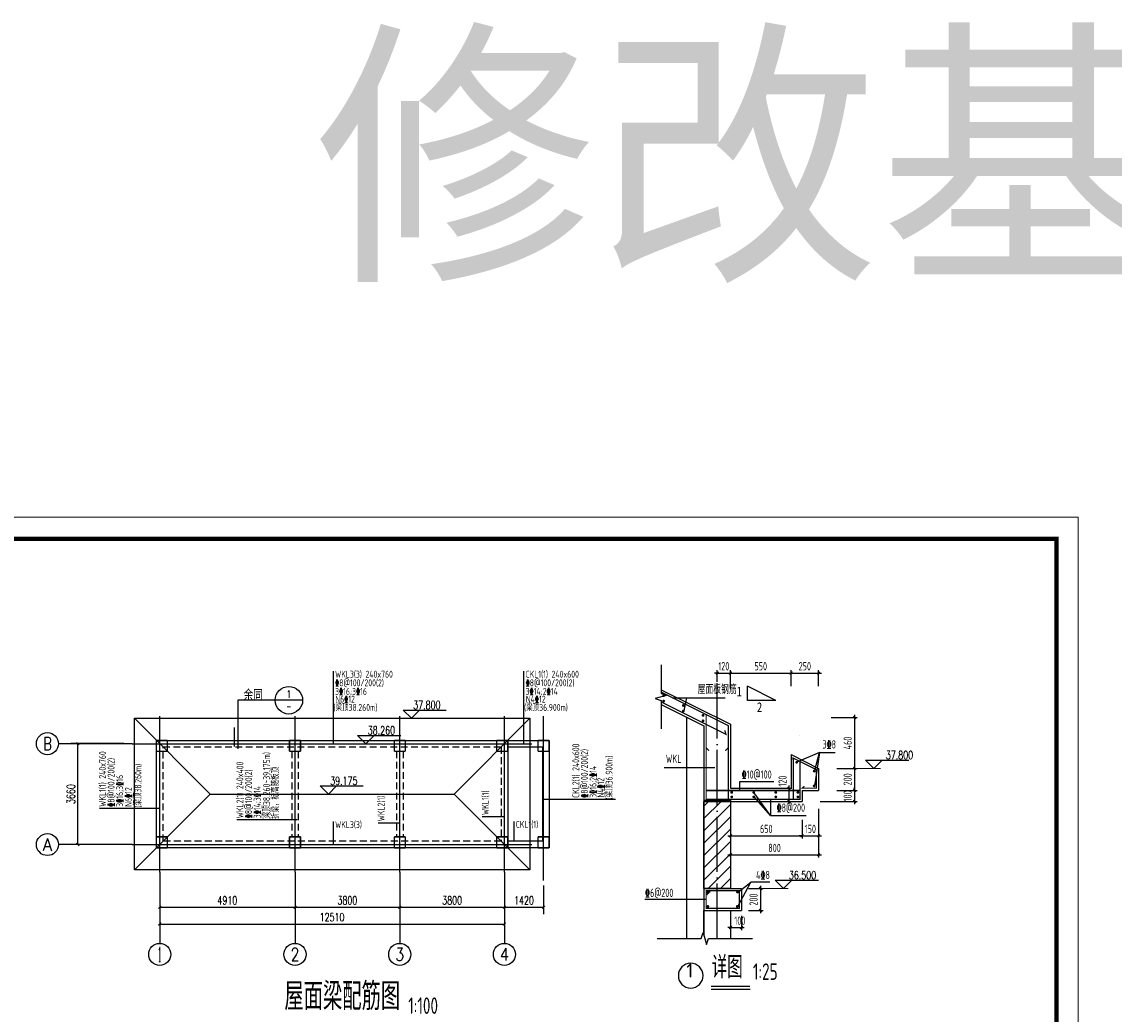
# Model space of a CAD drawing. Extents: x -312340 to 313322, y -38051 to 526488.
# Tile 11 of 11: x -153105 to -113468, y 165107 to 201114. Entities that reach past the tile are written whole.
import ezdxf
from ezdxf.enums import TextEntityAlignment as Align

# ---------------------------------------------------------------- set-up
doc = ezdxf.new("R2010")
doc.units = 0
doc.header["$LTSCALE"] = 1000
doc.header["$MEASUREMENT"] = 0
for name, pattern in [('CENTER', [2, 1.25, -0.25, 0.25, -0.25]), ('DOTE', [2.42, 2, -0.2, 0.02, -0.2]), ('HIDDEN', [0.375, 0.25, -0.125])]:
    doc.linetypes.add(name, pattern=pattern)
doc.layers.get('0').update_dxf_attribs({"linetype": 'CONTINUOUS'})
doc.layers.get('defpoints').update_dxf_attribs({"linetype": 'CONTINUOUS'})
for name, color, linetype in [('AXIS', 253, 'CENTER'), ('AXIS_TEXT', 7, 'CONTINUOUS'), ('COLUMN', 255, 'CONTINUOUS'), ('DIM', 3, 'CONTINUOUS'), ('DIM_ELEV', 3, 'CONTINUOUS'), ('DIM_IDEN', 3, 'CONTINUOUS'), ('DOTE', 1, 'CONTINUOUS'), ('PUB_TEXT', 7, 'CONTINUOUS'), ('PUB_TITLE', 4, 'CONTINUOUS'), ('REIN', 1, 'CONTINUOUS'), ('TEXT', 7, 'CONTINUOUS'), ('THICK', 6, 'CONTINUOUS'), ('THIN', 7, 'CONTINUOUS'), ('柱__纵筋', 1, 'CONTINUOUS'), ('梁', 4, 'CONTINUOUS'), ('梁集中标注', 2, 'CONTINUOUS'), ('洞口边线', 7, 'CONTINUOUS')]:
    doc.layers.add(name, color=color, linetype=linetype)
doc.styles.add('_TCH_AXIS', font='COMPLEX', dxfattribs={"bigfont": 'GBCBIG'})
doc.styles.add('_TCH_DIM', font='SIMPLEX', dxfattribs={"bigfont": 'GBCBIG'})
doc.styles.add('_TCH_DIM_T3', font='SIMPLEX', dxfattribs={"width": 0.705882, "bigfont": 'GBCBIG'})
doc.styles.add('_TCH_LABEL', font='COMPLEX', dxfattribs={"bigfont": 'GBCBIG'})
doc.styles.add('HH', font='simhei.ttf', dxfattribs={"width": 0.7, "height": 5})
doc.styles.add('SM', font='gbenor.shx', dxfattribs={"width": 0.7, "bigfont": 'hztxt.shx'})
doc.styles.add('TSSD_Dimension', font='Tssdeng.shx', dxfattribs={"width": 0.7, "bigfont": 'hztxt.shx'})
doc.styles.add('TSSD_NORM', font='tssdeng.shx', dxfattribs={"width": 0.7, "bigfont": 'hztxt.shx'})
doc.styles.add('TSSD_Rein', font='Tssdeng.shx', dxfattribs={"width": 0.7, "bigfont": 'hztxt.shx'})
doc.styles.add('宋体', font='txt', dxfattribs={"width": 0.8, "height": 3.5})
doc.dimstyles.new('_TCH_ARCH&&100', dxfattribs={"dimtxt": 297.5, "dimasz": 100, "dimexe": 250, "dimexo": 300, "dimgap": 100, "dimtad": 1, "dimdec": 0, "dimzin": 0, "dimdsep": 46, "dimtxsty": '_TCH_DIM_T3', "dimblk": 'ARCHTICK', "dimcen": 0.09, "dimclrt": 7, "dimazin": 2, "dimtfac": 1, "dimtdec": 0, "dimtix": 1, "dimtmove": 2, "dimatfit": 3, "dimfxl": 0, "dimtolj": 1, "dimtzin": 0, "dimarcsym": 0})
doc.dimstyles.new('TSSD_25_100', dxfattribs={"dimtxt": 300, "dimasz": 100, "dimexe": 100, "dimexo": 250, "dimgap": 100, "dimtad": 1, "dimdec": 0, "dimlfac": 0.25, "dimzin": 0, "dimdsep": 46, "dimtxsty": 'TSSD_Dimension', "dimblk": 'ARCHTICK', "dimcen": 0, "dimdle": 100, "dimclrt": 7, "dimadec": 0, "dimazin": 0, "dimtfac": 1, "dimtdec": 0, "dimtix": 1, "dimtmove": 2, "dimatfit": 3, "dimfxl": 0, "dimtolj": 1, "dimtzin": 0, "dimarcsym": 0})

# ---------------------------------------------------------------- blocks, each defined once
blk = doc.blocks.new('_ArchTick')
at = {"color": 0, "linetype": 'ByBlock', "const_width": 0.4}
blk.add_lwpolyline([(-0.5, -0.5), (0.5, 0.5)], dxfattribs=at)
blk = doc.blocks.new('*D4')
at = {"layer": 'defpoints', "color": 0, "transparency": 16777216}
for p in [(-127392, 172411), (-124792, 172411), (-124792, 171579)]:
    blk.add_point(p, dxfattribs=at)
at = {"layer": 'DIM', "color": 0, "lineweight": -2, "transparency": 16777216}
for p, q in [((-127392, 172161), (-127392, 171479)), ((-124792, 172161), (-124792, 171479)), ((-127492, 171579), (-124692, 171579))]:
    blk.add_line(p, q, dxfattribs=at)
at = {"layer": 'DIM', "color": 0, "lineweight": -2, "transparency": 16777216, "xscale": 100, "yscale": 100, "zscale": 100, "rotation": 180}
blk.add_blockref('_ArchTick', (-127392, 171579), dxfattribs=at)
at = {"layer": 'DIM', "color": 0, "lineweight": -2, "transparency": 16777216, "xscale": 100, "yscale": 100, "zscale": 100}
blk.add_blockref('_ArchTick', (-124792, 171579), dxfattribs=at)
at = {"layer": 'DIM', "color": 7, "transparency": 16777216, "insert": (-126092, 171829), "char_height": 300, "attachment_point": 5, "style": 'TSSD_Dimension'}
blk.add_mtext('\\A1;650', dxfattribs=at)
blk = doc.blocks.new('*D5')
at = {"layer": 'defpoints', "color": 0, "transparency": 16777216}
for p in [(-124192, 172811), (-124792, 172411), (-124192, 171579)]:
    blk.add_point(p, dxfattribs=at)
at = {"layer": 'DIM', "color": 0, "lineweight": -2, "transparency": 16777216}
for p, q in [((-124192, 172561), (-124192, 171479)), ((-124792, 172161), (-124792, 171479)), ((-124792, 171579), (-124892, 171579)), ((-124792, 171579), (-124192, 171579)), ((-124192, 171579), (-124092, 171579))]:
    blk.add_line(p, q, dxfattribs=at)
at = {"layer": 'DIM', "color": 0, "lineweight": -2, "transparency": 16777216, "xscale": 100, "yscale": 100, "zscale": 100}
blk.add_blockref('_ArchTick', (-124792, 171579), dxfattribs=at)
at = {"layer": 'DIM', "color": 0, "lineweight": -2, "transparency": 16777216, "xscale": 100, "yscale": 100, "zscale": 100, "rotation": 180}
blk.add_blockref('_ArchTick', (-124192, 171579), dxfattribs=at)
at = {"layer": 'DIM', "color": 7, "transparency": 16777216, "insert": (-124492, 171829), "char_height": 300, "attachment_point": 5, "style": 'TSSD_Dimension'}
blk.add_mtext('\\A1;150', dxfattribs=at)
blk = doc.blocks.new('*D6')
at = {"layer": 'defpoints', "color": 0, "transparency": 16777216}
for p in [(-127392, 172161), (-124192, 172161), (-124192, 170889)]:
    blk.add_point(p, dxfattribs=at)
at = {"layer": 'DIM', "color": 0, "lineweight": -2, "transparency": 16777216}
for p, q in [((-127392, 171911), (-127392, 170789)), ((-124192, 171911), (-124192, 170789)), ((-127492, 170889), (-124092, 170889))]:
    blk.add_line(p, q, dxfattribs=at)
at = {"layer": 'DIM', "color": 0, "lineweight": -2, "transparency": 16777216, "xscale": 100, "yscale": 100, "zscale": 100, "rotation": 180}
blk.add_blockref('_ArchTick', (-127392, 170889), dxfattribs=at)
at = {"layer": 'DIM', "color": 0, "lineweight": -2, "transparency": 16777216, "xscale": 100, "yscale": 100, "zscale": 100}
blk.add_blockref('_ArchTick', (-124192, 170889), dxfattribs=at)
at = {"layer": 'DIM', "color": 7, "transparency": 16777216, "insert": (-125792, 171139), "char_height": 300, "attachment_point": 5, "style": 'TSSD_Dimension'}
blk.add_mtext('\\A1;800', dxfattribs=at)
blk = doc.blocks.new('*D7')
at = {"layer": 'defpoints', "color": 0, "transparency": 16777216}
for p in [(-127392, 177483), (-127872, 176915), (-127392, 176675)]:
    blk.add_point(p, dxfattribs=at)
at = {"layer": 'DIM', "color": 0, "lineweight": -2, "transparency": 16777216}
for p, q in [((-127872, 177165), (-127872, 177583)), ((-127392, 176925), (-127392, 177583)), ((-127872, 177483), (-127972, 177483)), ((-127872, 177483), (-127392, 177483)), ((-127392, 177483), (-127292, 177483))]:
    blk.add_line(p, q, dxfattribs=at)
at = {"layer": 'DIM', "color": 0, "lineweight": -2, "transparency": 16777216, "xscale": 100, "yscale": 100, "zscale": 100}
blk.add_blockref('_ArchTick', (-127872, 177483), dxfattribs=at)
at = {"layer": 'DIM', "color": 0, "lineweight": -2, "transparency": 16777216, "xscale": 100, "yscale": 100, "zscale": 100, "rotation": 180}
blk.add_blockref('_ArchTick', (-127392, 177483), dxfattribs=at)
at = {"layer": 'DIM', "color": 7, "transparency": 16777216, "insert": (-127632, 177733), "char_height": 300, "attachment_point": 5, "style": 'TSSD_Dimension'}
blk.add_mtext('\\A1;120', dxfattribs=at)
blk = doc.blocks.new('*D8')
at = {"layer": 'defpoints', "color": 0, "transparency": 16777216}
for p in [(-125192, 177483), (-127392, 176675), (-125192, 176753)]:
    blk.add_point(p, dxfattribs=at)
at = {"layer": 'DIM', "color": 0, "lineweight": -2, "transparency": 16777216}
for p, q in [((-127392, 176925), (-127392, 177583)), ((-125192, 177003), (-125192, 177583)), ((-127492, 177483), (-125092, 177483))]:
    blk.add_line(p, q, dxfattribs=at)
at = {"layer": 'DIM', "color": 0, "lineweight": -2, "transparency": 16777216, "xscale": 100, "yscale": 100, "zscale": 100, "rotation": 180}
blk.add_blockref('_ArchTick', (-127392, 177483), dxfattribs=at)
at = {"layer": 'DIM', "color": 0, "lineweight": -2, "transparency": 16777216, "xscale": 100, "yscale": 100, "zscale": 100}
blk.add_blockref('_ArchTick', (-125192, 177483), dxfattribs=at)
at = {"layer": 'DIM', "color": 7, "transparency": 16777216, "insert": (-126292, 177733), "char_height": 300, "attachment_point": 5, "style": 'TSSD_Dimension'}
blk.add_mtext('\\A1;550', dxfattribs=at)
blk = doc.blocks.new('*D9')
at = {"layer": 'defpoints', "color": 0, "transparency": 16777216}
for p in [(-124192, 177483), (-125192, 176753), (-124192, 176753)]:
    blk.add_point(p, dxfattribs=at)
at = {"layer": 'DIM', "color": 0, "lineweight": -2, "transparency": 16777216}
for p, q in [((-125192, 177003), (-125192, 177583)), ((-124192, 177003), (-124192, 177583)), ((-125292, 177483), (-124092, 177483))]:
    blk.add_line(p, q, dxfattribs=at)
at = {"layer": 'DIM', "color": 0, "lineweight": -2, "transparency": 16777216, "xscale": 100, "yscale": 100, "zscale": 100, "rotation": 180}
blk.add_blockref('_ArchTick', (-125192, 177483), dxfattribs=at)
at = {"layer": 'DIM', "color": 0, "lineweight": -2, "transparency": 16777216, "xscale": 100, "yscale": 100, "zscale": 100}
blk.add_blockref('_ArchTick', (-124192, 177483), dxfattribs=at)
at = {"layer": 'DIM', "color": 7, "transparency": 16777216, "insert": (-124692, 177733), "char_height": 300, "attachment_point": 5, "style": 'TSSD_Dimension'}
blk.add_mtext('\\A1;250', dxfattribs=at)
blk = doc.blocks.new('*D10')
at = {"layer": 'defpoints', "color": 0, "transparency": 16777216}
for p in [(-123785, 174026), (-123785, 173226), (-122888, 173226)]:
    blk.add_point(p, dxfattribs=at)
at = {"layer": 'DIM', "color": 0, "lineweight": -2, "transparency": 16777216}
for p, q in [((-123535, 174026), (-122788, 174026)), ((-122888, 174126), (-122888, 173126)), ((-123535, 173226), (-122788, 173226))]:
    blk.add_line(p, q, dxfattribs=at)
at = {"layer": 'DIM', "color": 0, "lineweight": -2, "transparency": 16777216, "xscale": 100, "yscale": 100, "zscale": 100}
for p, rotation in [((-122888, 174026), 90), ((-122888, 173226), 270)]:
    blk.add_blockref('_ArchTick', p, dxfattribs=dict(at, rotation=rotation))
at = {"layer": 'DIM', "color": 7, "transparency": 16777216, "insert": (-123138, 173626), "char_height": 300, "attachment_point": 5, "rotation": 90, "style": 'TSSD_Dimension'}
blk.add_mtext('\\A1;200', dxfattribs=at)
blk = doc.blocks.new('*D11')
at = {"layer": 'defpoints', "color": 0, "transparency": 16777216}
for p in [(-123785, 173226), (-124385, 172826), (-122888, 172826)]:
    blk.add_point(p, dxfattribs=at)
at = {"layer": 'DIM', "color": 0, "lineweight": -2, "transparency": 16777216}
for p, q in [((-123535, 173226), (-122788, 173226)), ((-122888, 173226), (-122888, 173326)), ((-122888, 173226), (-122888, 172826)), ((-124135, 172826), (-122788, 172826)), ((-122888, 172826), (-122888, 172726))]:
    blk.add_line(p, q, dxfattribs=at)
at = {"layer": 'DIM', "color": 0, "lineweight": -2, "transparency": 16777216, "xscale": 100, "yscale": 100, "zscale": 100}
for p, rotation in [((-122888, 173226), 270), ((-122888, 172826), 90)]:
    blk.add_blockref('_ArchTick', p, dxfattribs=dict(at, rotation=rotation))
at = {"layer": 'DIM', "color": 7, "transparency": 16777216, "insert": (-123138, 173026), "char_height": 300, "attachment_point": 5, "rotation": 90, "style": 'TSSD_Dimension'}
blk.add_mtext('\\A1;100', dxfattribs=at)
blk = doc.blocks.new('*D12')
at = {"layer": 'defpoints', "color": 0, "transparency": 16777216}
for p in [(-123983, 175866), (-123535, 174026), (-122888, 174026)]:
    blk.add_point(p, dxfattribs=at)
at = {"layer": 'DIM', "color": 0, "lineweight": -2, "transparency": 16777216}
for p, q in [((-123733, 175866), (-122788, 175866)), ((-122888, 175966), (-122888, 173926)), ((-123285, 174026), (-122788, 174026))]:
    blk.add_line(p, q, dxfattribs=at)
at = {"layer": 'DIM', "color": 0, "lineweight": -2, "transparency": 16777216, "xscale": 100, "yscale": 100, "zscale": 100}
for p, rotation in [((-122888, 175866), 90), ((-122888, 174026), 270)]:
    blk.add_blockref('_ArchTick', p, dxfattribs=dict(at, rotation=rotation))
at = {"layer": 'DIM', "color": 7, "transparency": 16777216, "insert": (-123138, 174946), "char_height": 300, "attachment_point": 5, "rotation": 90, "style": 'TSSD_Dimension'}
blk.add_mtext('\\A1;460', dxfattribs=at)
blk = doc.blocks.new('*D13')
at = {"layer": 'defpoints', "color": 0, "transparency": 16777216}
for p in [(-126992, 169666), (-126992, 168866), (-126303, 168866)]:
    blk.add_point(p, dxfattribs=at)
at = {"layer": 'DIM', "color": 0, "lineweight": -2, "transparency": 16777216}
for p, q in [((-126742, 169666), (-126203, 169666)), ((-126303, 169766), (-126303, 168766)), ((-126742, 168866), (-126203, 168866))]:
    blk.add_line(p, q, dxfattribs=at)
at = {"layer": 'DIM', "color": 0, "lineweight": -2, "transparency": 16777216, "xscale": 100, "yscale": 100, "zscale": 100}
for p, rotation in [((-126303, 169666), 90), ((-126303, 168866), 270)]:
    blk.add_blockref('_ArchTick', p, dxfattribs=dict(at, rotation=rotation))
at = {"layer": 'DIM', "color": 7, "transparency": 16777216, "insert": (-126553, 169266), "char_height": 300, "attachment_point": 5, "rotation": 90, "style": 'TSSD_Dimension'}
blk.add_mtext('\\A1;200', dxfattribs=at)
blk = doc.blocks.new('*D14')
at = {"layer": 'defpoints', "color": 0, "transparency": 16777216}
for p in [(-127392, 168922), (-126992, 168922), (-126992, 168252)]:
    blk.add_point(p, dxfattribs=at)
at = {"layer": 'DIM', "color": 0, "lineweight": -2, "transparency": 16777216}
for p, q in [((-127392, 168672), (-127392, 168152)), ((-126992, 168672), (-126992, 168152)), ((-127392, 168252), (-127492, 168252)), ((-127392, 168252), (-126992, 168252)), ((-126992, 168252), (-126892, 168252))]:
    blk.add_line(p, q, dxfattribs=at)
at = {"layer": 'DIM', "color": 0, "lineweight": -2, "transparency": 16777216, "xscale": 100, "yscale": 100, "zscale": 100}
blk.add_blockref('_ArchTick', (-127392, 168252), dxfattribs=at)
at = {"layer": 'DIM', "color": 0, "lineweight": -2, "transparency": 16777216, "xscale": 100, "yscale": 100, "zscale": 100, "rotation": 180}
blk.add_blockref('_ArchTick', (-126992, 168252), dxfattribs=at)
at = {"layer": 'DIM', "color": 7, "transparency": 16777216, "insert": (-127049, 168498), "char_height": 300, "attachment_point": 5, "style": 'TSSD_Dimension'}
blk.add_mtext('\\A1;100', dxfattribs=at)
blk = doc.blocks.new('*D15')
at = {"layer": 'defpoints', "color": 0, "transparency": 16777216}
for p in [(-125494, 173306), (-125494, 172826), (-125270, 172826)]:
    blk.add_point(p, dxfattribs=at)
at = {"layer": 'DIM', "color": 0, "lineweight": -2, "transparency": 16777216}
for p, q in [((-125270, 173406), (-125270, 172726)), ((-125244, 173306), (-125170, 173306)), ((-125244, 172826), (-125170, 172826))]:
    blk.add_line(p, q, dxfattribs=at)
at = {"layer": 'DIM', "color": 0, "lineweight": -2, "transparency": 16777216, "xscale": 100, "yscale": 100, "zscale": 100}
for p, rotation in [((-125270, 173306), 90), ((-125270, 172826), 270)]:
    blk.add_blockref('_ArchTick', p, dxfattribs=dict(at, rotation=rotation))
at = {"layer": 'DIM', "color": 7, "transparency": 16777216, "insert": (-125501, 173564), "char_height": 300, "attachment_point": 5, "rotation": 90, "style": 'TSSD_Dimension'}
blk.add_mtext('\\A1;120', dxfattribs=at)
blk = doc.blocks.new('*D32')
at = {"layer": 'defpoints', "color": 0, "transparency": 16777216}
for p in [(-151076, 174922), (-149103, 174922), (-149103, 171262)]:
    blk.add_point(p, dxfattribs=at)
at = {"layer": 'DIM', "color": 0, "lineweight": -2, "transparency": 16777216}
for p, q in [((-149403, 174922), (-151326, 174922)), ((-151076, 171262), (-151076, 174922)), ((-149403, 171262), (-151326, 171262))]:
    blk.add_line(p, q, dxfattribs=at)
at = {"layer": 'DIM', "color": 0, "lineweight": -2, "transparency": 16777216, "xscale": 100, "yscale": 100, "zscale": 100}
for p, rotation in [((-151076, 174922), 90), ((-151076, 171262), 270)]:
    blk.add_blockref('_ArchTick', p, dxfattribs=dict(at, rotation=rotation))
at = {"layer": 'DIM', "color": 7, "transparency": 16777216, "insert": (-151325, 173092), "char_height": 297.5, "attachment_point": 5, "rotation": 90, "style": '_TCH_DIM_T3'}
blk.add_mtext('\\A1;3660', dxfattribs=at)
blk = doc.blocks.new('*D33')
at = {"layer": 'defpoints', "color": 0, "transparency": 16777216}
for p in [(-148103, 170073), (-143193, 170073), (-143193, 168987)]:
    blk.add_point(p, dxfattribs=at)
at = {"layer": 'DIM', "color": 0, "lineweight": -2, "transparency": 16777216}
for p, q in [((-148103, 169773), (-148103, 168737)), ((-143193, 169773), (-143193, 168737)), ((-148103, 168987), (-143193, 168987))]:
    blk.add_line(p, q, dxfattribs=at)
at = {"layer": 'DIM', "color": 0, "lineweight": -2, "transparency": 16777216, "xscale": 100, "yscale": 100, "zscale": 100, "rotation": 180}
blk.add_blockref('_ArchTick', (-148103, 168987), dxfattribs=at)
at = {"layer": 'DIM', "color": 0, "lineweight": -2, "transparency": 16777216, "xscale": 100, "yscale": 100, "zscale": 100}
blk.add_blockref('_ArchTick', (-143193, 168987), dxfattribs=at)
at = {"layer": 'DIM', "color": 7, "transparency": 16777216, "insert": (-145648, 169235), "char_height": 297.5, "attachment_point": 5, "style": '_TCH_DIM_T3'}
blk.add_mtext('\\A1;4910', dxfattribs=at)
blk = doc.blocks.new('*D34')
at = {"layer": 'defpoints', "color": 0, "transparency": 16777216}
for p in [(-143193, 170073), (-139393, 170073), (-139393, 168987)]:
    blk.add_point(p, dxfattribs=at)
at = {"layer": 'DIM', "color": 0, "lineweight": -2, "transparency": 16777216}
for p, q in [((-143193, 169773), (-143193, 168737)), ((-139393, 169773), (-139393, 168737)), ((-143193, 168987), (-139393, 168987))]:
    blk.add_line(p, q, dxfattribs=at)
at = {"layer": 'DIM', "color": 0, "lineweight": -2, "transparency": 16777216, "xscale": 100, "yscale": 100, "zscale": 100, "rotation": 180}
blk.add_blockref('_ArchTick', (-143193, 168987), dxfattribs=at)
at = {"layer": 'DIM', "color": 0, "lineweight": -2, "transparency": 16777216, "xscale": 100, "yscale": 100, "zscale": 100}
blk.add_blockref('_ArchTick', (-139393, 168987), dxfattribs=at)
at = {"layer": 'DIM', "color": 7, "transparency": 16777216, "insert": (-141293, 169235), "char_height": 297.5, "attachment_point": 5, "style": '_TCH_DIM_T3'}
blk.add_mtext('\\A1;3800', dxfattribs=at)
blk = doc.blocks.new('*D35')
at = {"layer": 'defpoints', "color": 0, "transparency": 16777216}
for p in [(-139393, 170073), (-135593, 170073), (-135593, 168987)]:
    blk.add_point(p, dxfattribs=at)
at = {"layer": 'DIM', "color": 0, "lineweight": -2, "transparency": 16777216}
for p, q in [((-139393, 169773), (-139393, 168737)), ((-135593, 169773), (-135593, 168737)), ((-139393, 168987), (-135593, 168987))]:
    blk.add_line(p, q, dxfattribs=at)
at = {"layer": 'DIM', "color": 0, "lineweight": -2, "transparency": 16777216, "xscale": 100, "yscale": 100, "zscale": 100, "rotation": 180}
blk.add_blockref('_ArchTick', (-139393, 168987), dxfattribs=at)
at = {"layer": 'DIM', "color": 0, "lineweight": -2, "transparency": 16777216, "xscale": 100, "yscale": 100, "zscale": 100}
blk.add_blockref('_ArchTick', (-135593, 168987), dxfattribs=at)
at = {"layer": 'DIM', "color": 7, "transparency": 16777216, "insert": (-137493, 169235), "char_height": 297.5, "attachment_point": 5, "style": '_TCH_DIM_T3'}
blk.add_mtext('\\A1;3800', dxfattribs=at)
blk = doc.blocks.new('*D36')
at = {"layer": 'defpoints', "color": 0, "transparency": 16777216}
for p in [(-135593, 170073), (-134173, 170073), (-134173, 168987)]:
    blk.add_point(p, dxfattribs=at)
at = {"layer": 'DIM', "color": 0, "lineweight": -2, "transparency": 16777216}
for p, q in [((-135593, 169773), (-135593, 168737)), ((-134173, 169773), (-134173, 168737)), ((-135593, 168987), (-134173, 168987))]:
    blk.add_line(p, q, dxfattribs=at)
at = {"layer": 'DIM', "color": 0, "lineweight": -2, "transparency": 16777216, "xscale": 100, "yscale": 100, "zscale": 100, "rotation": 180}
blk.add_blockref('_ArchTick', (-135593, 168987), dxfattribs=at)
at = {"layer": 'DIM', "color": 0, "lineweight": -2, "transparency": 16777216, "xscale": 100, "yscale": 100, "zscale": 100}
blk.add_blockref('_ArchTick', (-134173, 168987), dxfattribs=at)
at = {"layer": 'DIM', "color": 7, "transparency": 16777216, "insert": (-134883, 169235), "char_height": 297.5, "attachment_point": 5, "style": '_TCH_DIM_T3'}
blk.add_mtext('\\A1;1420', dxfattribs=at)
blk = doc.blocks.new('*D37')
at = {"layer": 'defpoints', "color": 0, "transparency": 16777216}
for p in [(-148103, 170262), (-135593, 170262), (-135593, 168376)]:
    blk.add_point(p, dxfattribs=at)
at = {"layer": 'DIM', "color": 0, "lineweight": -2, "transparency": 16777216}
for p, q in [((-148103, 169962), (-148103, 168126)), ((-135593, 169962), (-135593, 168126)), ((-148103, 168376), (-135593, 168376))]:
    blk.add_line(p, q, dxfattribs=at)
at = {"layer": 'DIM', "color": 0, "lineweight": -2, "transparency": 16777216, "xscale": 100, "yscale": 100, "zscale": 100, "rotation": 180}
blk.add_blockref('_ArchTick', (-148103, 168376), dxfattribs=at)
at = {"layer": 'DIM', "color": 0, "lineweight": -2, "transparency": 16777216, "xscale": 100, "yscale": 100, "zscale": 100}
blk.add_blockref('_ArchTick', (-135593, 168376), dxfattribs=at)
at = {"layer": 'DIM', "color": 7, "transparency": 16777216, "insert": (-141848, 168624), "char_height": 297.5, "attachment_point": 5, "style": '_TCH_DIM_T3'}
blk.add_mtext('\\A1;12510', dxfattribs=at)
blk = doc.blocks.new('tk')
at = {"lineweight": 0}
for p, q in [((0, 297), (420, 297)), ((420, 297), (420, 0))]:
    blk.add_line(p, q, dxfattribs=at)
at = {"lineweight": 0, "const_width": 1}
blk.add_lwpolyline([(25, 292), (415, 292), (415, 5), (25, 5)], close=True, dxfattribs=at)

msp = doc.modelspace()

# ---------------------------------------------------------------- hatches: boundary and pattern name
h = msp.add_hatch()
h.set_pattern_fill('ANSI31', color=256, scale=100, style=0)
h.set_pattern_definition([(45, (-503282.47, 322622.18), (-224.5064, 224.5064), [])])
h.paths.add_polyline_path([(-128351.7, 172825.6), (-127391.7, 172825.6), (-127391.7, 169665.6), (-128351.7, 169665.6)])

# ---------------------------------------------------------------- linework, layer by layer
for p, q in [((-129900.5, 176880), (-127391.7, 175625.6)), ((-125741.5, 176488.1), (-126773.6, 177004.2)), ((-126773.6, 176488.1), (-126773.6, 177004.2)), ((-145267, 176497.5), (-145267, 174733.6)), ((-129075.4, 176107.7), (-128972.9, 176590.3)), ((-125741.5, 176488.1), (-126773.6, 176488.1)), ((-129900.5, 176343.4), (-128351.7, 175569)), ((-128991.7, 175889), (-128991.7, 167852.3)), ((-127391.7, 175625.6), (-127391.7, 173305.6)), ((-128351.7, 175569), (-128351.7, 167969.5)), ((-125191.7, 174525.6), (-125191.7, 173305.6)), ((-125191.7, 174525.6), (-124191.7, 174025.6)), ((-129797.2, 174056.7), (-127962.6, 174056.7)), ((-124191.7, 174025.6), (-124191.7, 173225.6)), ((-128271.7, 173225.6), (-124871.7, 173225.6)), ((-127391.7, 173305.6), (-125191.7, 173305.6)), ((-124791.7, 173225.6), (-124191.7, 173225.6)), ((-124791.7, 173225.6), (-124791.7, 172825.6)), ((-128351.7, 172865.6), (-127391.7, 172865.6)), ((-128351.7, 172825.6), (-127391.7, 172825.6)), ((-127391.7, 172865.6), (-127391.7, 169665.6)), ((-127391.7, 172825.6), (-124791.7, 172825.6)), ((-127391.7, 172825.6), (-127391.7, 169665.6)), ((-128351.7, 169665.6), (-126991.7, 169665.6)), ((-127391.7, 169665.6), (-126991.7, 169665.6)), ((-127119.9, 169017.2), (-126654.8, 169891.2)), ((-127111.7, 169535.6), (-126654.8, 169891.2)), ((-126991.7, 169665.6), (-126991.7, 168865.6)), ((-128271.7, 169265.6), (-130495.3, 169265.6)), ((-128351.7, 168865.6), (-127391.7, 168865.6)), ((-128351.7, 168865.6), (-126991.7, 168865.6)), ((-127391.7, 168865.6), (-127391.7, 167852.3)), ((-127391.7, 168865.6), (-127391.5, 167852.3))]:
    msp.add_line(p, q)
at = {"ltscale": 10}
for p, q in [((-146273, 173091.6), (-149023, 175841.6)), ((-137423, 173091.6), (-134673, 175841.6)), ((-146273, 173091.6), (-149023, 170341.6)), ((-146273, 173091.6), (-137423, 173091.6)), ((-137423, 173091.6), (-134673, 170341.6))]:
    msp.add_line(p, q, dxfattribs=at)
for points in [[(-129900.5, 177776.9), (-129900.5, 176747.3), (-129680.5, 176677.3), (-130120.5, 176557.3), (-129900.5, 176487.3), (-129900.5, 175457.8)], [(-128351.7, 167969.5), (-128351.7, 168865.6), (-127391, 168865.6), (-127391, 167852.3)], [(-130047.4, 167852.3), (-128449.8, 167852.3), (-128379.8, 168072.3), (-128259.8, 167632.3), (-128189.8, 167852.3), (-126592.2, 167852.3)]]:
    msp.add_lwpolyline(points)
msp.add_lwpolyline([(-149023, 175841.6), (-134673, 175841.6), (-134673, 170341.6), (-149023, 170341.6)], close=True, dxfattribs=at)
for points, const_width in [([(-126671.4, 175585.6), (-126728.7, 175655.5), (-126728.7, 174930.5), (-126728.7, 174887.9), (-125368.7, 174887.9), (-125368.7, 175436.1), (-125470.9, 175487.2), (-125470.9, 175290.9)], 0.8), ([(-126228.9, 175768.7), (-126291.5, 175822.2), (-126291.5, 175186.6), (-124931.5, 175186.6), (-124931.5, 175058.6), (-125027.5, 175058.6), (-125027.5, 175654.9), (-124691.5, 175486.9), (-124691.5, 175218.6), (-124899.5, 175218.6), (-124865.1, 175247.9)], 0.8), ([(-145392.5, 175510.6), (-145392.5, 174816.1)], 50)]:
    msp.add_lwpolyline(points, dxfattribs=dict(const_width=const_width))
msp.add_lwpolyline([(-128351.7, 172825.6), (-127391.7, 172825.6), (-127391.7, 169665.6), (-128351.7, 169665.6)], close=True)
for start, end in [(0, 180), (180, 0)]:
    msp.add_arc((-128834.6, 166503.3), 448, start, end)
at = {"layer": 'AXIS', "color": 0, "linetype": 'ByBlock'}
for p, q in [((-129499.9, 176590.3), (-127583, 176590.3)), ((-124159.1, 174606.2), (-124987.2, 174245)), ((-124159.1, 174606.2), (-124337.2, 173377.9)), ((-124337.2, 173905.7), (-124159.1, 174606.2)), ((-124159.1, 174606.2), (-123585.8, 174606.2)), ((-127060.2, 173535.8), (-127060.2, 173225.6)), ((-125823, 173535.8), (-127060.2, 173535.8)), ((-125942.4, 172319.9), (-126545.8, 173151.9)), ((-125942.4, 172319.9), (-126529.9, 172991.7)), ((-125942.4, 172905.6), (-125942.4, 172319.9)), ((-125942.4, 172319.9), (-124643.9, 172319.9))]:
    msp.add_line(p, q, dxfattribs=at)
at = {"layer": 'COLUMN', "const_width": 50}
for points in [[(-148223, 175041.6), (-148223, 174641.6)], [(-147823, 175041.6), (-148223, 175041.6)], [(-147823, 174641.6), (-147823, 175041.6)], [(-143393, 175041.6), (-143393, 174641.6)], [(-142993, 175041.6), (-143393, 175041.6)], [(-142993, 174641.6), (-142993, 175041.6)], [(-139593, 175041.6), (-139593, 174641.6)], [(-139193, 175041.6), (-139593, 175041.6)], [(-139193, 174641.6), (-139193, 175041.6)], [(-135873, 175041.6), (-135873, 174641.6)], [(-135473, 175041.6), (-135873, 175041.6)], [(-135473, 174641.6), (-135473, 175041.6)], [(-134373, 175041.6), (-134373, 174641.6)], [(-133973, 175041.6), (-134373, 175041.6)], [(-133973, 174641.6), (-133973, 175041.6)], [(-148223, 174641.6), (-147823, 174641.6)], [(-143393, 174641.6), (-142993, 174641.6)], [(-139593, 174641.6), (-139193, 174641.6)], [(-135873, 174641.6), (-135473, 174641.6)], [(-134373, 174641.6), (-133973, 174641.6)], [(-148223, 171541.6), (-148223, 171141.6)], [(-147823, 171541.6), (-148223, 171541.6)], [(-147823, 171141.6), (-147823, 171541.6)], [(-143393, 171541.6), (-143393, 171141.6)], [(-142993, 171541.6), (-143393, 171541.6)], [(-142993, 171141.6), (-142993, 171541.6)], [(-139593, 171541.6), (-139593, 171141.6)], [(-139193, 171541.6), (-139593, 171541.6)], [(-139193, 171141.6), (-139193, 171541.6)], [(-135873, 171541.6), (-135873, 171141.6)], [(-135473, 171541.6), (-135873, 171541.6)], [(-135473, 171141.6), (-135473, 171541.6)], [(-134373, 171541.6), (-134373, 171141.6)], [(-133973, 171541.6), (-134373, 171541.6)], [(-133973, 171141.6), (-133973, 171541.6)], [(-148223, 171141.6), (-147823, 171141.6)], [(-143393, 171141.6), (-142993, 171141.6)], [(-139593, 171141.6), (-139193, 171141.6)], [(-135873, 171141.6), (-135473, 171141.6)], [(-134373, 171141.6), (-133973, 171141.6)]]:
    msp.add_lwpolyline(points, dxfattribs=at)
at = {"layer": 'DIM'}
for p, q in [((-149103, 174921.6), (-151775.8, 174921.6)), ((-149103, 171261.6), (-151775.8, 171261.6)), ((-148103, 170261.6), (-148103, 167675.5)), ((-143193, 170261.6), (-143193, 167675.5)), ((-139393, 170261.6), (-139393, 167675.5)), ((-135593, 170261.6), (-135593, 167675.5))]:
    msp.add_line(p, q, dxfattribs=at)
for centre in [(-152175.8, 174921.6), (-152175.8, 171261.6), (-148103, 167275.5), (-143193, 167275.5), (-139393, 167275.5), (-135593, 167275.5)]:
    msp.add_circle(centre, 400, dxfattribs=at)
at = {"layer": 'DIM_ELEV'}
for p, q in [((-138969.3, 175841.6), (-139269.3, 176141.6)), ((-139269.3, 176141.6), (-137704.3, 176141.6)), ((-138969.3, 175841.6), (-138669.3, 176141.6)), ((-140620.3, 174921.6), (-140920.3, 175221.6)), ((-140920.3, 175221.6), (-139355.3, 175221.6)), ((-140620.3, 174921.6), (-140320.3, 175221.6)), ((-122189.1, 174025.6), (-122489.1, 174325.6)), ((-122489.1, 174325.6), (-120924.1, 174325.6)), ((-122189.1, 174025.6), (-121889.1, 174325.6)), ((-141982.6, 173091.6), (-142282.6, 173391.6)), ((-142282.6, 173391.6), (-140717.6, 173391.6)), ((-141982.6, 173091.6), (-141682.6, 173391.6)), ((-125465, 169665.6), (-125765, 169965.6)), ((-125765, 169965.6), (-124200, 169965.6)), ((-125465, 169665.6), (-125165, 169965.6))]:
    msp.add_line(p, q, dxfattribs=at)
at = {"layer": 'DIM_ELEV', "lineweight": 20}
for p, q in [((-121950.5, 174025.6), (-122886.2, 174025.6)), ((-125292, 169665.6), (-126202.5, 169665.6))]:
    msp.add_line(p, q, dxfattribs=at)
at = {"layer": 'DIM_IDEN'}
for p, q in [((-143916.5, 176497.5), (-145267, 176497.5)), ((-142916.5, 176497.5), (-143916.5, 176497.5))]:
    msp.add_line(p, q, dxfattribs=at)
msp.add_circle((-143416.5, 176497.5), 500, dxfattribs=at)
at = {"layer": 'DOTE', "linetype": 'DOTE'}
msp.add_line((-127871.7, 167852.3), (-127871.7, 177253.6), dxfattribs=at)
at = {"layer": 'DOTE'}
for p, q in [((-148103, 170261.6), (-148103, 175921.6)), ((-143193, 170261.6), (-143193, 175921.6)), ((-139393, 170261.6), (-139393, 175921.6)), ((-135593, 170261.6), (-135593, 175921.6)), ((-134173, 169961.6), (-134173, 175921.6)), ((-149103, 174921.6), (-134593, 174921.6)), ((-149103, 171261.6), (-134593, 171261.6))]:
    msp.add_line(p, q, dxfattribs=at)
at = {"layer": 'PUB_TEXT'}
for p, q in [((-141800.6, 174928.6), (-141800.6, 177550)), ((-134885, 174928.6), (-134885, 177550)), ((-131568.8, 172895.1), (-134190.3, 172895.1)), ((-148103, 172569.2), (-150286.9, 172569.2)), ((-143115.7, 172152.3), (-145299.5, 172152.3)), ((-141800.6, 171261.6), (-141800.6, 172092.5)), ((-139373.7, 172042.8), (-140176.5, 172042.8)), ((-135593, 172270.6), (-136395.7, 172270.6)), ((-135240.2, 171381.6), (-135240.2, 172101.2))]:
    msp.add_line(p, q, dxfattribs=at)
at = {"layer": 'REIN', "const_width": 50}
for points in [[(-129840.9, 176663.8, -1), (-129790.9, 176663.8, -1)], [(-129840.9, 176465.5, -1), (-129790.9, 176465.5, -1)], [(-129125.4, 176306, -1), (-129075.4, 176306, -1)], [(-129125.4, 176107.7, -1), (-129075.4, 176107.7, -1)], [(-128409.8, 175948.2, -1), (-128359.8, 175948.2, -1)], [(-128409.8, 175750, -1), (-128359.8, 175750, -1)], [(-125012.2, 174245, 1), (-124962.2, 174245, 1)], [(-124377, 173924.9, 1), (-124327, 173924.9, 1)], [(-124378.9, 173390.6, 1), (-124328.9, 173390.6, 1)], [(-127370.8, 173151.9, 1), (-127320.8, 173151.9, 1)], [(-127369.8, 172990.8, 1), (-127319.8, 172990.8, 1)], [(-126570.8, 173151.9, 1), (-126520.8, 173151.9, 1)], [(-126569.8, 172990.8, 1), (-126519.8, 172990.8, 1)], [(-125770.8, 173151.9, 1), (-125720.8, 173151.9, 1)], [(-125769.8, 172990.8, 1), (-125719.8, 172990.8, 1)], [(-124970.8, 173151.9, 1), (-124920.8, 173151.9, 1)], [(-124969.8, 172990.8, 1), (-124919.8, 172990.8, 1)], [(-128233.5, 169516.7, 1), (-128183.5, 169516.7, 1)], [(-127161.7, 169535.6, 1), (-127111.7, 169535.6, 1)], [(-128233.5, 169014.6, -1), (-128183.5, 169014.6, -1)], [(-127169.9, 169017.2, 1), (-127119.9, 169017.2, 1)]]:
    msp.add_lwpolyline(points, format="xyb", close=True, dxfattribs=at)
at = {"layer": 'REIN', "const_width": 45}
for points in [[(-128271.3, 174772.5), (-128165.2, 174666.4)], [(-127472.2, 174772.5), (-127578.2, 174666.4)]]:
    msp.add_lwpolyline(points, dxfattribs=at)
at = {"layer": 'THICK', "const_width": 50}
msp.add_lwpolyline([(-128096, 166114.8), (-126679.1, 166114.8)], dxfattribs=at)
at = {"layer": 'THIN'}
msp.add_lwpolyline([(-128096, 166014.8), (-126679.1, 166014.8)], dxfattribs=at)
at = {"layer": '柱__纵筋', "const_width": 45}
for points in [[(-129900.5, 176790.6), (-127471.7, 175576.2), (-127471.7, 172905.6)], [(-129900.5, 176432.8), (-127553.3, 175259.2), (-127598.9, 175413.5)], [(-128271.7, 175976.2), (-128271.7, 172905.6), (-124871.7, 172905.6), (-124871.7, 174276.2), (-125127.3, 174404), (-125127.3, 174339.1)], [(-128271.7, 173225.6), (-124871.7, 173225.6), (-124871.7, 172905.6), (-125111.7, 172905.6), (-125111.7, 174396.2), (-124271.7, 173976.2), (-124271.7, 173305.6), (-124791.7, 173305.6), (-124705.8, 173378.9)], [(-128271.7, 169585.6), (-127071.7, 169585.6), (-127071.7, 168945.6), (-128271.7, 168945.6), (-128271.7, 169585.6), (-128167.9, 169585.6), (-128130.6, 169522)], [(-128271.7, 169467.1), (-128214.9, 169434.6)]]:
    msp.add_lwpolyline(points, dxfattribs=at)
at = {"layer": '梁', "linetype": 'HIDDEN'}
for p, q in [((-143313, 174641.6), (-143313, 171541.6)), ((-143073, 174641.6), (-143073, 171541.6)), ((-139513, 174641.6), (-139513, 171541.6)), ((-139273, 174641.6), (-139273, 171541.6))]:
    msp.add_line(p, q, dxfattribs=at)
at = {"layer": '梁'}
msp.add_lwpolyline([(-148223, 175041.6), (-135473, 175041.6), (-135473, 171141.6), (-148223, 171141.6)], close=True, dxfattribs=at)
msp.add_lwpolyline([(-148223, 175041.6), (-135473, 175041.6), (-135473, 171141.6), (-148223, 171141.6)], close=True, dxfattribs=at)
for points in [[(-135473, 175041.6), (-133973, 175041.6), (-133973, 171141.6), (-135473, 171141.6)], [(-135473, 174801.6), (-134213, 174801.6), (-134213, 171381.6), (-135473, 171381.6)]]:
    msp.add_lwpolyline(points, dxfattribs=at)
at = {"layer": '梁', "linetype": 'HIDDEN'}
msp.add_lwpolyline([(-147983, 174801.6), (-135713, 174801.6), (-135713, 171381.6), (-147983, 171381.6)], close=True, dxfattribs=at)
at = {"layer": '洞口边线'}
msp.add_line((-125964.5, 169891.2), (-126654.8, 169891.2), dxfattribs=at)

# ---------------------------------------------------------------- block references
at = {"xscale": 156.8000000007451, "yscale": 156.7999999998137, "zscale": 156.8000000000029}
msp.add_blockref('tk', (-180627.7, 136570.4), dxfattribs=at)

# ---------------------------------------------------------------- texts
at = {"style": 'HH'}
msp.add_text('修改基础顶高程9.13', height=7513.036, dxfattribs=at).set_placement((-142484.7, 192494))
at = {"style": 'SM', "width": 0.7}
msp.add_text('余同', height=400, dxfattribs=at).set_placement((-144708.4, 176707.8), align=Align.MIDDLE)
at = {"layer": 'AXIS_TEXT', "style": '_TCH_AXIS', "width": 1.238095}
for s, height, p, p2 in [('B', 465.9, (-152331.2, 174688.6), (-152020.5, 174688.6)), ('A', 445.4, (-152345.5, 171038.9), (-152006.2, 171038.9)), ('1', 544.8, (-148167.8, 167003.1), (-148038.1, 167003.1)), ('2', 465.9, (-143348.3, 167042.5), (-143037.6, 167042.5)), ('3', 465.9, (-139548.3, 167042.5), (-139237.6, 167042.5)), ('4', 455.7, (-135755.7, 167047.7), (-135430.2, 167047.7))]:
    msp.add_text(s, height=height, dxfattribs=at).set_placement(p, p2, align=Align.FIT)
at = {"layer": 'PUB_TEXT', "style": '_TCH_LABEL'}
for s, width, p, p2 in [('1', 1.555556, (-143503.5, 176590), (-143329.5, 176590)), ('-', 0.777778, (-143503.5, 176143.9), (-143329.5, 176143.9))]:
    msp.add_text(s, height=261, dxfattribs=dict(at, width=width)).set_placement(p, p2, align=Align.FIT)
at = {"layer": 'PUB_TEXT', "style": '_TCH_DIM', "width": 0.705882}
for s, p in [('37.800', (-138902.7, 176174.8)), ('38.260', (-140553.7, 175254.8)), ('37.800', (-121752.3, 174358.9)), ('39.175', (-141916, 173424.8)), ('36.500', (-125270.8, 169998.9))]:
    msp.add_text(s, height=297.5, dxfattribs=at).set_placement(p)
at = {"layer": 'PUB_TITLE', "style": '宋体', "width": 0.8}
for s, p in [('1', (-127165.4, 176639)), ('2', (-126432.1, 176069))]:
    msp.add_text(s, height=354.4, dxfattribs=at).set_placement(p)
at = {"layer": 'TEXT', "width": 0.7}
for s, height, style, p in [('屋面板钢筋', 300, 'TSSD_Rein', (-128581.1, 176638.2)), ('3%%1328', 300, 'TSSD_Rein', (-124053.4, 174654.1)), ('WKL', 300, 'TSSD_Rein', (-129736, 174135)), ('%%13210@100', 300, 'TSSD_Rein', (-126983.3, 173563.1)), ('%%1328@200', 300, 'TSSD_Rein', (-125717, 172358.2)), ('4%%1328', 300, 'TSSD_Rein', (-126463.3, 169916.1)), ('注1.基础主梁与柱结合部侧腋等相关构造做法参见16G101-3相关章节。', 600, 'TSSD_NORM', (-168815.5, 166686)), ('详图', 800, 'TSSD_NORM', (-128069.5, 166169.2)), ('1:25', 600, 'TSSD_NORM', (-126575.8, 166169.2)), ('1:100', 600, 'TSSD_NORM', (-139083.3, 164934.2))]:
    msp.add_text(s, height=height, dxfattribs=dict(at, style=style)).set_placement(p, align=Align.BOTTOM_LEFT)
for s, height, style, p in [('%%1326@200', 300, 'TSSD_Rein', (-130490.2, 169357.6)), ('屋面梁配筋图', 1000, 'TSSD_NORM', (-143577.5, 165252.2))]:
    msp.add_text(s, height=height, dxfattribs=dict(at, style=style)).set_placement(p)
at = {"layer": 'TEXT', "style": 'TSSD_Rein'}
msp.add_attdef('1', text='1', height=512, dxfattribs=at).set_placement((-128989.9, 166279.3), align=Align.BOTTOM_LEFT)
at = {"layer": '梁集中标注', "style": 'TSSD_Rein', "width": 0.7}
for s, rotation, p in [('WKL3(3) 240x760', 0, (-141739.4, 177317.4)), ('CKL1(1) 240x600', 0, (-134823.7, 177317.4)), ('%%1328@100/200(2)', 0, (-141739.4, 177004.9)), ('%%1328@100/200(2)', 0, (-134823.7, 177004.9)), ('3%%13216;3%%13216', 0, (-141739.4, 176692.4)), ('3%%13214;2%%13214', 0, (-134823.7, 176692.4)), ('(梁顶38.260m)', 0, (-141796.8, 176110.1)), ('N6%%13212', 0.00001, (-141730.9, 176413)), ('(梁顶36.900m)', 0, (-134881.1, 176110.1)), ('N4%%13212', 0.00001, (-134815.2, 176413)), ('%%1328@100/200(2)', 90, (-132564.7, 172956.3)), ('3%%13216;2%%13214', 90, (-132252.2, 172956.3)), ('%%1328@100/200(2)', 90, (-149741.8, 172630.5)), ('3%%13216;3%%13216', 90, (-149429.3, 172630.5)), ('WKL1(1) 240x760', 90, (-150054.3, 172630.5)), ('%%1328@100/200(2)', 90, (-144754.4, 172213.6)), ('3%%13214;3%%13214', 90, (-144441.9, 172213.6)), ('(梁顶38.260~39.175m)', 90, (-144100.4, 172145.1)), ('CKL2(1) 240x600', 90, (-132877.2, 172956.3)), ('(梁顶36.900m)', 90, (-131669.9, 172898.9)), ('N6%%13212', 90.00001, (-149115.9, 172630.5)), ('(梁顶38.260m)', 90, (-148764.1, 172598.8)), ('WKL2(1) 240x400', 90, (-145066.9, 172213.6)), ('折梁，标高随板顶', 90.00001, (-143775.2, 172187.1)), ('N4%%13212', 90.00001, (-131972.8, 172964.8)), ('WKL1(1) ', 90, (-136163.1, 172331.9)), ('WKL2(1) ', 90, (-139943.9, 172104)), ('WKL3(3)  ', 0, (-141739.4, 171859.9)), ('CKL1(1)  ', 0, (-135178.9, 171868.6))]:
    msp.add_text(s, height=250, rotation=rotation, dxfattribs=at).set_placement(p)

# ---------------------------------------------------------------- dimensions: what is measured, and where the dimension line sits
at = {"layer": 'DIM'}
for base, p1, p2, picture, middle in [((-127391.7, 177482.9), (-127871.7, 176914.9), (-127391.7, 176674.9), '*D7', (-127631.7, 177732.9)), ((-125191.7, 177482.9), (-127391.7, 176674.9), (-125191.7, 176753), '*D8', (-126291.7, 177732.9)), ((-124191.7, 177482.9), (-125191.7, 176753), (-124191.7, 176753), '*D9', (-124691.7, 177732.9)), ((-124191.7, 171578.7), (-124791.7, 172410.9), (-124191.7, 172810.9), '*D5', (-124491.7, 171828.7)), ((-124791.7, 171578.7), (-127391.7, 172410.9), (-124791.7, 172410.9), '*D4', (-126091.7, 171828.7)), ((-124191.7, 170889.4), (-127391.7, 172160.9), (-124191.7, 172160.9), '*D6', (-125791.7, 171139.4))]:
    dim = msp.add_linear_dim(base=base, p1=p1, p2=p2, dimstyle='TSSD_25_100', dxfattribs=at)
    dim.commit()
    dim.dimension.update_dxf_attribs({"geometry": picture, "text_midpoint": middle})
for base, p1, p2, picture, middle in [((-122888.2, 174025.6), (-123983.5, 175865.6), (-123534.6, 174025.6), '*D12', (-123138.2, 174945.6)), ((-122888.2, 173225.6), (-123784.6, 174025.6), (-123784.6, 173225.6), '*D10', (-123138.2, 173625.6)), ((-122888.2, 172825.6), (-123784.6, 173225.6), (-124384.6, 172825.6), '*D11', (-123138.2, 173025.6)), ((-126302.5, 168865.6), (-126991.7, 169665.6), (-126991.7, 168865.6), '*D13', (-126552.5, 169265.6))]:
    dim = msp.add_linear_dim(base=base, p1=p1, p2=p2, angle=90, dimstyle='TSSD_25_100', dxfattribs=at)
    dim.commit()
    dim.dimension.update_dxf_attribs({"geometry": picture, "text_midpoint": middle})
for p1, p2, distance, picture, middle in [((-149103, 171261.6), (-149103, 174921.6), 1972.9, '*D32', (-151324.6, 173091.6)), ((-148103, 170261.6), (-135593, 170261.6), -1886.1, '*D37', (-141848, 168624.3)), ((-148103, 170072.6), (-143193, 170072.6), -1086.1, '*D33', (-145648, 169235.3)), ((-143193, 170072.6), (-139393, 170072.6), -1086.1, '*D34', (-141293, 169235.3)), ((-139393, 170072.6), (-135593, 170072.6), -1086.1, '*D35', (-137493, 169235.3)), ((-135593, 170072.6), (-134173, 170072.6), -1086.1, '*D36', (-134883, 169235.3))]:
    dim = msp.add_aligned_dim(p1=p1, p2=p2, distance=distance, dimstyle='_TCH_ARCH&&100', dxfattribs=at)
    dim.commit()
    dim.dimension.update_dxf_attribs({"geometry": picture, "text_midpoint": middle})
dim = msp.add_linear_dim(base=(-125270.4, 172825.6), p1=(-125494, 173305.6), p2=(-125494, 172825.6), angle=90, dimstyle='TSSD_25_100', dxfattribs=at)
dim.commit()
dim.dimension.update_dxf_attribs({"geometry": '*D15', "text_midpoint": (-125501.3, 173563.8), "dimtype": 128})
dim = msp.add_linear_dim(base=(-126991.7, 168252.4), p1=(-127391.7, 168921.5), p2=(-126991.7, 168921.5), dimstyle='TSSD_25_100', dxfattribs=at)
dim.commit()
dim.dimension.update_dxf_attribs({"geometry": '*D14', "text_midpoint": (-127048.6, 168498.1), "dimtype": 128})

doc.saveas('drawing.dxf')
